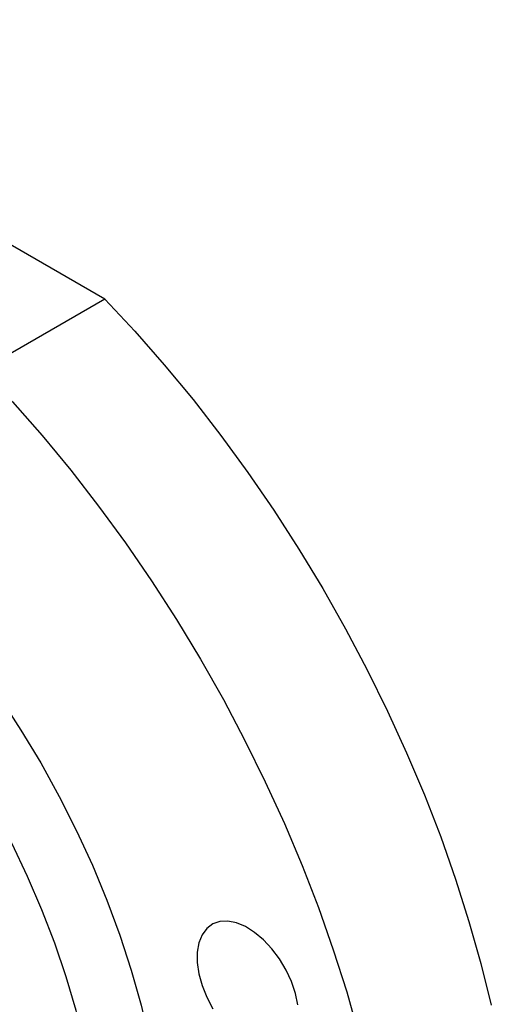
# Model space of a CAD drawing. Header units: millimetres. Extents: x 15 to 415, y 5 to 292.
# Tile 13 of 38: x 120 to 134, y 217 to 248. Entities that reach past the tile are written whole.
import ezdxf

# ---------------------------------------------------------------- set-up
doc = ezdxf.new("R2010")
doc.units = ezdxf.units.MM

msp = doc.modelspace()

# ---------------------------------------------------------------- linework, layer by layer
at = {"color": 7, "linetype": 'Continuous', "lineweight": 25}
for q in [(107.5948, 247.6384), (118.6795, 236.9123)]:
    msp.add_line((122.4272, 239.0758), q, dxfattribs=at)
at = {"color": 7, "linetype": 'Continuous', "lineweight": 25, "flags": 128}
for points in [[(122.4272, 239.0758), (123.3498, 238.0906), (124.2518, 237.0648), (125.1309, 236.0011), (125.985, 234.902), (126.8119, 233.7703), (127.6097, 232.6088), (128.3762, 231.4204), (129.1097, 230.2079), (129.8083, 228.9745), (130.4703, 227.7231), (131.0941, 226.4568), (131.678, 225.1788), (132.2207, 223.8923), (132.7209, 222.6003), (133.1772, 221.3062), (133.5885, 220.0131), (133.9539, 218.7243), (134.2725, 217.4428)], [(118.6795, 236.9123), (119.6021, 235.9271), (120.5041, 234.9013), (121.3833, 233.8376), (122.2373, 232.7385), (123.0643, 231.6069), (123.862, 230.4454), (124.6286, 229.2569), (125.3621, 228.0445), (126.0607, 226.811), (126.7227, 225.5596), (127.3464, 224.2933), (127.9304, 223.0153), (128.4731, 221.7288), (128.9732, 220.4369), (129.4295, 219.1427), (129.8409, 217.8497), (130.2063, 216.5608)], [(112.324, 233.9173), (113.1509, 233.331), (113.9701, 232.6883), (114.7782, 231.9919), (115.572, 231.2445), (116.3481, 230.4494), (117.1034, 229.6096), (117.8348, 228.7287), (118.5393, 227.8103), (119.2141, 226.8581), (119.8563, 225.876), (120.4633, 224.8681), (121.0327, 223.8384), (121.5621, 222.7911), (122.0494, 221.7307), (122.4926, 220.6613), (122.8897, 219.5874), (123.2393, 218.5134), (123.5399, 217.4436), (123.7903, 216.3825), (123.9894, 215.3344), (124.1364, 214.3035), (124.2308, 213.2941)], [(122.2473, 213.2962), (122.1506, 214.2666), (122.0015, 215.2578), (121.8008, 216.2653), (121.5493, 217.2849), (121.2481, 218.3119), (120.8986, 219.342), (120.5022, 220.3704), (120.0608, 221.3927), (119.5763, 222.4044), (119.0508, 223.401), (118.4866, 224.3782), (117.8863, 225.3316), (117.2524, 226.2571), (116.5877, 227.1505), (115.8953, 228.0079), (115.178, 228.8256), (114.4392, 229.5999), (113.682, 230.3274), (112.9098, 231.005), (112.126, 231.6296), (111.334, 232.1985)], [(128.3421, 217.4536), (128.2679, 217.8069), (128.1469, 218.1669), (127.9829, 218.5221), (127.7813, 218.861), (127.5486, 219.1728), (127.2921, 219.4475), (127.0202, 219.6761), (126.7416, 219.8514), (126.4653, 219.9677), (126.2, 220.0213), (125.9544, 220.0104), (125.7364, 219.9355), (125.5529, 219.7989), (125.4098, 219.605), (125.3119, 219.3601), (125.2621, 219.072), (125.2621, 218.7499), (125.3119, 218.4043), (125.4098, 218.0462), (125.5529, 217.6871), (125.7364, 217.3387)]]:
    msp.add_lwpolyline(points, dxfattribs=at)

doc.saveas('drawing.dxf')
